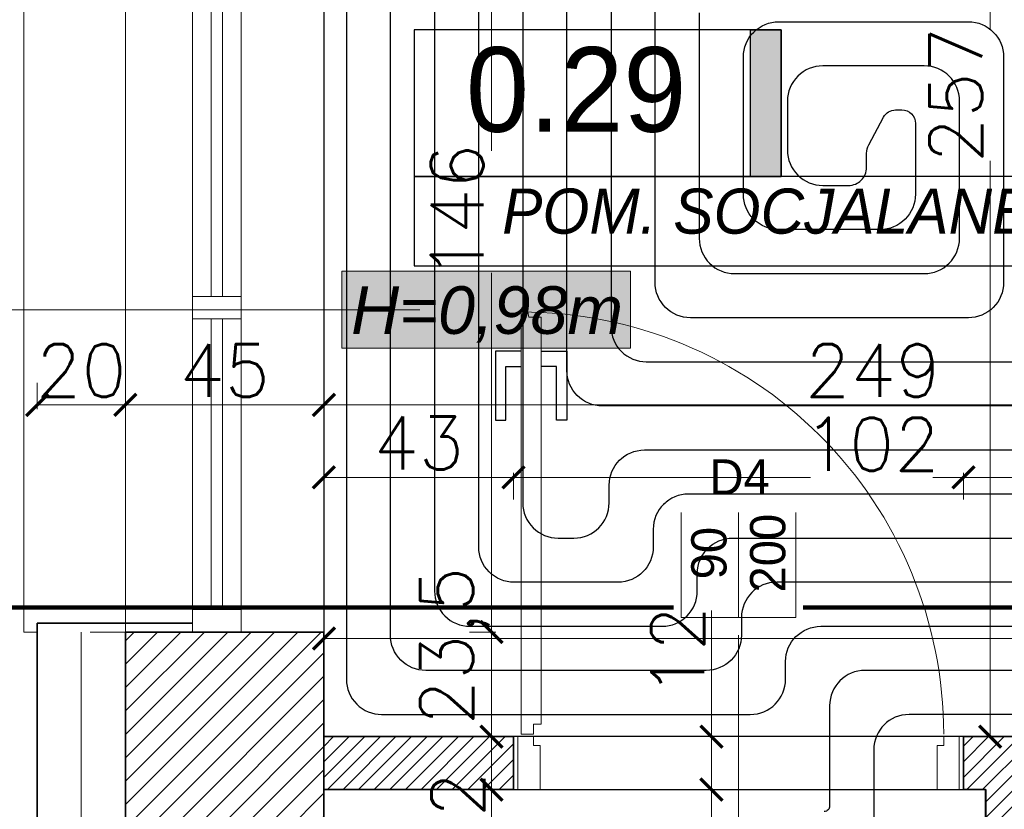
# Model space of a CAD drawing. Header units: millimetres. Extents: x -740 to 33545, y -26688 to 22494.
# Tile 111 of 256: x 8863 to 9086, y 11050 to 11229. Entities that reach past the tile are written whole.
import ezdxf
from ezdxf.lldxf.tags import DXFTag

# ---------------------------------------------------------------- set-up
doc = ezdxf.new("R2010")
doc.units = ezdxf.units.MM
doc.header["$MEASUREMENT"] = 0
doc.layers.get('Defpoints').update_dxf_attribs({"color": 252})
for name, color, linetype, lineweight in [('A_istniejące ściany', 252, 'Continuous', 35), ('A_izolacja', 252, 'Continuous', 9), ('A_l.przerywana', 252, 'ICAD_ISO03W100', 9), ('A_okna wymieniane', 252, 'Continuous', 15), ('A_opisy', 252, 'Continuous', 15), ('A_projektowane sciany', 252, 'Continuous', 35), ('l.przerywana', 252, 'ICAD_ISO03W100', 5), ('l.widokowa', 252, 'Continuous', 15), ('l.wypełnien', 252, 'Continuous', 5), ('Nowe_820-G Rysunki Obrazki_Nr_pióra__1', 252, 'Continuous', 13), ('wymiarowanie', 252, 'Continuous', 9)]:
    doc.layers.add(name, color=color, linetype=linetype, lineweight=lineweight)
for name, color, linetype in [('D-opis', 252, 'Continuous'), ('stolarka', 252, 'Continuous'), ('tabelki opis', 252, 'Continuous'), ('ULTRA-GASTRO TECHNOLOGIA', 252, 'Continuous')]:
    doc.layers.add(name, color=color, linetype=linetype)
for name, color, linetype, lineweight, true_color in [('IS_Przyłącze (powrotne)', 5, 'Continuous', 25, 0x0000ff), ('IS_Przyłącze (zasilające)', 1, 'Continuous', 25, 0xff0000), ('IS_Strefa podłóg', 7, 'Continuous', 25, 0x008000), ('IS_Wężownica OChP', 7, 'Continuous', 25, 0x800080)]:
    doc.layers.add(name, color=color, linetype=linetype, lineweight=lineweight, true_color=true_color)
doc.styles.add('ARIALL', font='GOTHIC.TTF', dxfattribs={"height": 40})
doc.styles.add('styl2', font='simplex.shx')
doc.linetypes.add('BATTING', pattern='A,0.00254,-2.54,[134,ltypeshp.shx,S=2.54,R=0,X=-2.54,Y=0],-5.08,[134,ltypeshp.shx,S=2.54,R=180,X=2.54,Y=0],-2.54', length=10.16254)
tags = doc.linetypes.add('DASH', pattern=[15, 10, -5]).pattern_tags.tags
tags[6:7] = [DXFTag(74, 4), DXFTag(75, 0), DXFTag(340, '0'), DXFTag(46, 0.0), DXFTag(50, 0.0), DXFTag(44, 0.0), DXFTag(45, 0.0)]
tags[4:5] = [DXFTag(74, 4), DXFTag(75, 0), DXFTag(340, '0'), DXFTag(46, 0.0), DXFTag(50, 0.0), DXFTag(44, 0.0), DXFTag(45, 0.0)]
tags = doc.linetypes.add('ICAD_ISO03W100', pattern=[30, 12, -18]).pattern_tags.tags
tags[6:7] = [DXFTag(74, 4), DXFTag(75, 0), DXFTag(340, '0'), DXFTag(46, 1.0), DXFTag(50, 0.0), DXFTag(44, 0.0), DXFTag(45, 0.0)]
tags[4:5] = [DXFTag(74, 4), DXFTag(75, 0), DXFTag(340, '0'), DXFTag(46, 1.0), DXFTag(50, 0.0), DXFTag(44, 0.0), DXFTag(45, 0.0)]
doc.dimstyles.new('Skala 1-50', dxfattribs={"dimtxt": 12, "dimasz": 5, "dimexe": 1, "dimexo": 1, "dimgap": 1.5, "dimtad": 1, "dimdec": 1, "dimrnd": 0.5, "dimtxsty": 'styl2', "dimblk": 'ARCHTICK', "dimcen": 5, "dimadec": 0, "dimazin": 0, "dimtfac": 1, "dimtdec": 1, "dimtmove": 1, "dimatfit": 3, "dimldrblk": 'ARCHTICK', "dimfxl": 0, "dimlwd": -1, "dimlwe": -1, "dimarcsym": 0})

# ---------------------------------------------------------------- blocks, each defined once
blk = doc.blocks.new('_ArchTick')
at = {"color": 0, "linetype": 'ByBlock', "const_width": 0.15}
blk.add_lwpolyline([(-0.5, -0.5), (0.5, 0.5)], dxfattribs=at)
blk = doc.blocks.new('*D1146')
at = {"layer": 'Defpoints', "color": 0}
for p in [(9235.19, 11088.59), (8932.19, 11067.32), (9235.19, 11050.67)]:
    blk.add_point(p, dxfattribs=at)
at = {"layer": 'wymiarowanie', "color": 0}
for p, q in [((8932.19, 11083.59), (8932.19, 11089.59)), ((9235.19, 11083.59), (9235.19, 11089.59)), ((8932.19, 11088.59), (9097.67, 11088.59)), ((9235.19, 11088.59), (9127.19, 11088.59))]:
    blk.add_line(p, q, dxfattribs=at)
at = {"layer": 'wymiarowanie', "color": 0, "xscale": 5, "yscale": 5, "zscale": 5, "rotation": 180}
blk.add_blockref('_ArchTick', (8932.19, 11088.59), dxfattribs=at)
at = {"layer": 'wymiarowanie', "color": 0, "xscale": 5, "yscale": 5, "zscale": 5}
blk.add_blockref('_ArchTick', (9235.19, 11088.59), dxfattribs=at)
at = {"layer": 'wymiarowanie', "color": 0, "insert": (9112.43, 11096.39), "char_height": 12, "attachment_point": 5, "style": 'styl2'}
blk.add_mtext('303', dxfattribs=at)
blk = doc.blocks.new('*D1301')
at = {"layer": 'Defpoints', "color": 0}
for p in [(9112.54, 11323.52), (9083.25, 11066.32), (9111.54, 11066.32)]:
    blk.add_point(p, dxfattribs=at)
at = {"layer": 'wymiarowanie', "color": 0}
for p, q in [((9088.25, 11323.52), (9082.25, 11323.52)), ((9083.25, 11323.52), (9083.25, 11226.77)), ((9083.25, 11066.32), (9083.25, 11196.95)), ((9088.25, 11066.32), (9082.25, 11066.32))]:
    blk.add_line(p, q, dxfattribs=at)
at = {"layer": 'wymiarowanie', "color": 0, "xscale": 5, "yscale": 5, "zscale": 5}
for p, rotation in [((9083.25, 11323.52), 90), ((9083.25, 11066.32), 270)]:
    blk.add_blockref('_ArchTick', p, dxfattribs=dict(at, rotation=rotation))
at = {"layer": 'wymiarowanie', "color": 0, "insert": (9075.45, 11211.86), "char_height": 12, "attachment_point": 5, "rotation": 90, "style": 'styl2'}
blk.add_mtext('257', dxfattribs=at)
blk = doc.blocks.new('*D2067')
at = {"layer": 'Defpoints', "color": 0}
for p in [(8618.8, 11092.05), (8873.23, 11092.05), (8872.54, 10684.04)]:
    blk.add_point(p, dxfattribs=at)
at = {"layer": 'wymiarowanie', "color": 0}
for p, q in [((8623.8, 11092.05), (8617.8, 11092.05)), ((8618.8, 10684.04), (8618.8, 11092.05)), ((8623.8, 10684.04), (8617.8, 10684.04))]:
    blk.add_line(p, q, dxfattribs=at)
at = {"layer": 'wymiarowanie', "color": 0, "xscale": 5, "yscale": 5, "zscale": 5}
for p, rotation in [((8618.8, 11092.05), 90), ((8618.8, 10684.04), 270)]:
    blk.add_blockref('_ArchTick', p, dxfattribs=dict(at, rotation=rotation))
at = {"layer": 'wymiarowanie', "color": 0, "insert": (8611, 10888.05), "char_height": 12, "attachment_point": 5, "rotation": 90, "style": 'styl2'}
blk.add_mtext('408', dxfattribs=at)
blk = doc.blocks.new('*D2068')
at = {"layer": 'Defpoints', "color": 0}
for p in [(8618.8, 11234.3), (8872.63, 11234.3), (8873.23, 11092.05)]:
    blk.add_point(p, dxfattribs=at)
at = {"layer": 'wymiarowanie', "color": 0}
for p, q in [((8623.8, 11234.3), (8617.8, 11234.3)), ((8618.8, 11092.05), (8618.8, 11234.3)), ((8623.8, 11092.05), (8617.8, 11092.05))]:
    blk.add_line(p, q, dxfattribs=at)
at = {"layer": 'wymiarowanie', "color": 0, "xscale": 5, "yscale": 5, "zscale": 5}
for p, rotation in [((8618.8, 11234.3), 90), ((8618.8, 11092.05), 270)]:
    blk.add_blockref('_ArchTick', p, dxfattribs=dict(at, rotation=rotation))
at = {"layer": 'wymiarowanie', "color": 0, "insert": (8611.15, 11163.17), "char_height": 12, "attachment_point": 5, "rotation": 90, "style": 'styl2'}
blk.add_mtext('142', dxfattribs=at)
blk = doc.blocks.new('*D2264')
at = {"layer": 'Defpoints', "color": 0}
for p in [(9026.82, 11066.32), (9020.04, 11054.32), (9026.82, 11054.32)]:
    blk.add_point(p, dxfattribs=at)
at = {"layer": 'wymiarowanie', "color": 0}
for p, q in [((9020.04, 11066.32), (9020.04, 11094.95)), ((9025.04, 11066.32), (9019.04, 11066.32)), ((9020.04, 11066.32), (9020.04, 11054.32)), ((9025.04, 11054.32), (9019.04, 11054.32))]:
    blk.add_line(p, q, dxfattribs=at)
at = {"layer": 'wymiarowanie', "color": 0, "xscale": 5, "yscale": 5, "zscale": 5}
for p, rotation in [((9020.04, 11066.32), 90), ((9020.04, 11054.32), 270)]:
    blk.add_blockref('_ArchTick', p, dxfattribs=dict(at, rotation=rotation))
at = {"layer": 'wymiarowanie', "color": 0, "insert": (9012.39, 11085.69), "char_height": 12, "attachment_point": 5, "rotation": 90, "style": 'styl2'}
blk.add_mtext('12', dxfattribs=at)
blk = doc.blocks.new('*D2265')
at = {"layer": 'Defpoints', "color": 0}
for p in [(9039.21, 11054.32), (9020.04, 10946.52), (9039.21, 10946.52)]:
    blk.add_point(p, dxfattribs=at)
at = {"layer": 'wymiarowanie', "color": 0}
for p, q in [((9025.04, 11054.32), (9019.04, 11054.32)), ((9020.04, 11054.32), (9020.04, 10946.52)), ((9025.04, 10946.52), (9019.04, 10946.52))]:
    blk.add_line(p, q, dxfattribs=at)
at = {"layer": 'wymiarowanie', "color": 0, "xscale": 5, "yscale": 5, "zscale": 5}
for p, rotation in [((9020.04, 11054.32), 90), ((9020.04, 10946.52), 270)]:
    blk.add_blockref('_ArchTick', p, dxfattribs=dict(at, rotation=rotation))
at = {"layer": 'wymiarowanie', "color": 0, "insert": (9012.24, 11000.42), "char_height": 12, "attachment_point": 5, "rotation": 90, "style": 'styl2'}
blk.add_mtext('108', dxfattribs=at)
blk = doc.blocks.new('*D2520')
at = {"layer": 'Defpoints', "color": 0}
for p in [(8887.19, 11204.19), (8867.19, 11202.19), (8887.19, 11141.57)]:
    blk.add_point(p, dxfattribs=at)
at = {"layer": 'wymiarowanie', "color": 0}
for p, q in [((8867.19, 11146.57), (8867.19, 11140.57)), ((8887.19, 11146.57), (8887.19, 11140.57)), ((8867.19, 11141.57), (8887.19, 11141.57))]:
    blk.add_line(p, q, dxfattribs=at)
at = {"layer": 'wymiarowanie', "color": 0, "xscale": 5, "yscale": 5, "zscale": 5, "rotation": 180}
blk.add_blockref('_ArchTick', (8867.19, 11141.57), dxfattribs=at)
at = {"layer": 'wymiarowanie', "color": 0, "xscale": 5, "yscale": 5, "zscale": 5}
blk.add_blockref('_ArchTick', (8887.19, 11141.57), dxfattribs=at)
at = {"layer": 'wymiarowanie', "color": 0, "insert": (8877.19, 11149.37), "char_height": 12, "attachment_point": 5, "style": 'styl2'}
blk.add_mtext('20', dxfattribs=at)
blk = doc.blocks.new('*D2521')
at = {"layer": 'Defpoints', "color": 0}
for p in [(8887.19, 11204.19), (8932.19, 11204.19), (8932.19, 11141.57)]:
    blk.add_point(p, dxfattribs=at)
at = {"layer": 'wymiarowanie', "color": 0}
for p, q in [((8887.19, 11146.57), (8887.19, 11140.57)), ((8932.19, 11146.57), (8932.19, 11140.57)), ((8887.19, 11141.57), (8932.19, 11141.57))]:
    blk.add_line(p, q, dxfattribs=at)
at = {"layer": 'wymiarowanie', "color": 0, "xscale": 5, "yscale": 5, "zscale": 5, "rotation": 180}
blk.add_blockref('_ArchTick', (8887.19, 11141.57), dxfattribs=at)
at = {"layer": 'wymiarowanie', "color": 0, "xscale": 5, "yscale": 5, "zscale": 5}
blk.add_blockref('_ArchTick', (8932.19, 11141.57), dxfattribs=at)
at = {"layer": 'wymiarowanie', "color": 0, "insert": (8909.69, 11149.37), "char_height": 12, "attachment_point": 5, "style": 'styl2'}
blk.add_mtext('45', dxfattribs=at)
blk = doc.blocks.new('*D2522')
at = {"layer": 'Defpoints', "color": 0}
for p in [(8932.19, 11204.19), (9181.19, 11159.42), (9181.19, 11141.57)]:
    blk.add_point(p, dxfattribs=at)
at = {"layer": 'wymiarowanie', "color": 0}
for p, q in [((8932.19, 11146.57), (8932.19, 11140.57)), ((9181.19, 11146.57), (9181.19, 11140.57)), ((8932.19, 11141.57), (9181.19, 11141.57))]:
    blk.add_line(p, q, dxfattribs=at)
at = {"layer": 'wymiarowanie', "color": 0, "xscale": 5, "yscale": 5, "zscale": 5, "rotation": 180}
blk.add_blockref('_ArchTick', (8932.19, 11141.57), dxfattribs=at)
at = {"layer": 'wymiarowanie', "color": 0, "xscale": 5, "yscale": 5, "zscale": 5}
blk.add_blockref('_ArchTick', (9181.19, 11141.57), dxfattribs=at)
at = {"layer": 'wymiarowanie', "color": 0, "insert": (9056.69, 11149.37), "char_height": 12, "attachment_point": 5, "style": 'styl2'}
blk.add_mtext('249', dxfattribs=at)
blk = doc.blocks.new('*D2532')
at = {"layer": 'Defpoints', "color": 0}
for p in [(8975.19, 11125.14), (8932.19, 11066.32), (8975.19, 11066.32)]:
    blk.add_point(p, dxfattribs=at)
at = {"layer": 'wymiarowanie', "color": 0}
for p, q in [((8932.19, 11120.14), (8932.19, 11126.14)), ((8975.19, 11120.14), (8975.19, 11126.14)), ((8932.19, 11125.14), (8975.19, 11125.14))]:
    blk.add_line(p, q, dxfattribs=at)
at = {"layer": 'wymiarowanie', "color": 0, "xscale": 5, "yscale": 5, "zscale": 5, "rotation": 180}
blk.add_blockref('_ArchTick', (8932.19, 11125.14), dxfattribs=at)
at = {"layer": 'wymiarowanie', "color": 0, "xscale": 5, "yscale": 5, "zscale": 5}
blk.add_blockref('_ArchTick', (8975.19, 11125.14), dxfattribs=at)
at = {"layer": 'wymiarowanie', "color": 0, "insert": (8953.69, 11132.94), "char_height": 12, "attachment_point": 5, "style": 'styl2'}
blk.add_mtext('43', dxfattribs=at)
blk = doc.blocks.new('*D2533')
at = {"layer": 'Defpoints', "color": 0}
for p in [(9077.19, 11125.14), (8975.19, 11066.32), (9077.19, 11066.32)]:
    blk.add_point(p, dxfattribs=at)
at = {"layer": 'wymiarowanie', "color": 0}
for p, q in [((8975.19, 11120.14), (8975.19, 11126.14)), ((9077.19, 11120.14), (9077.19, 11126.14)), ((8975.19, 11125.14), (9042.47, 11125.14)), ((9077.19, 11125.14), (9070.24, 11125.14))]:
    blk.add_line(p, q, dxfattribs=at)
at = {"layer": 'wymiarowanie', "color": 0, "xscale": 5, "yscale": 5, "zscale": 5, "rotation": 180}
blk.add_blockref('_ArchTick', (8975.19, 11125.14), dxfattribs=at)
at = {"layer": 'wymiarowanie', "color": 0, "xscale": 5, "yscale": 5, "zscale": 5}
blk.add_blockref('_ArchTick', (9077.19, 11125.14), dxfattribs=at)
at = {"layer": 'wymiarowanie', "color": 0, "insert": (9056.36, 11132.65), "char_height": 12, "attachment_point": 5, "style": 'styl2'}
blk.add_mtext('102', dxfattribs=at)
blk = doc.blocks.new('*D2534')
at = {"layer": 'Defpoints', "color": 0}
for p in [(9235.19, 11125.14), (9077.19, 11066.32), (9235.19, 11066.32)]:
    blk.add_point(p, dxfattribs=at)
at = {"layer": 'wymiarowanie', "color": 0}
for p, q in [((9077.19, 11120.14), (9077.19, 11126.14)), ((9235.19, 11120.14), (9235.19, 11126.14)), ((9077.19, 11125.14), (9235.19, 11125.14))]:
    blk.add_line(p, q, dxfattribs=at)
at = {"layer": 'wymiarowanie', "color": 0, "xscale": 5, "yscale": 5, "zscale": 5, "rotation": 180}
blk.add_blockref('_ArchTick', (9077.19, 11125.14), dxfattribs=at)
at = {"layer": 'wymiarowanie', "color": 0, "xscale": 5, "yscale": 5, "zscale": 5}
blk.add_blockref('_ArchTick', (9235.19, 11125.14), dxfattribs=at)
at = {"layer": 'wymiarowanie', "color": 0, "insert": (9156.19, 11132.94), "char_height": 12, "attachment_point": 5, "style": 'styl2'}
blk.add_mtext('158', dxfattribs=at)
blk = doc.blocks.new('*D2697')
at = {"layer": 'Defpoints', "color": 0}
for p in [(8932.19, 11236.3), (8932.19, 11090.05), (8970.2, 11090.05)]:
    blk.add_point(p, dxfattribs=at)
at = {"layer": 'wymiarowanie', "color": 0}
for p, q in [((8965.2, 11236.3), (8971.2, 11236.3)), ((8970.2, 11236.3), (8970.2, 11199.21)), ((8970.2, 11090.05), (8970.2, 11171.56)), ((8965.2, 11090.05), (8971.2, 11090.05))]:
    blk.add_line(p, q, dxfattribs=at)
at = {"layer": 'wymiarowanie', "color": 0, "xscale": 5, "yscale": 5, "zscale": 5}
for p, rotation in [((8970.2, 11236.3), 90), ((8970.2, 11090.05), 270)]:
    blk.add_blockref('_ArchTick', p, dxfattribs=dict(at, rotation=rotation))
at = {"layer": 'wymiarowanie', "color": 0, "insert": (8962.4, 11185.38), "char_height": 12, "attachment_point": 5, "rotation": 90, "style": 'styl2'}
blk.add_mtext('146', dxfattribs=at)
blk = doc.blocks.new('*D2698')
at = {"layer": 'Defpoints', "color": 0}
for p in [(8932.19, 11090.05), (8953.69, 11066.31), (8970.2, 11066.31)]:
    blk.add_point(p, dxfattribs=at)
at = {"layer": 'wymiarowanie', "color": 0}
for p, q in [((8965.2, 11090.05), (8971.2, 11090.05)), ((8970.2, 11090.05), (8970.2, 11066.31)), ((8965.2, 11066.31), (8971.2, 11066.31))]:
    blk.add_line(p, q, dxfattribs=at)
at = {"layer": 'wymiarowanie', "color": 0, "xscale": 5, "yscale": 5, "zscale": 5}
for p, rotation in [((8970.2, 11090.05), 90), ((8970.2, 11066.31), 270)]:
    blk.add_blockref('_ArchTick', p, dxfattribs=dict(at, rotation=rotation))
at = {"layer": 'wymiarowanie', "color": 0, "insert": (8961.85, 11086.88), "char_height": 12, "attachment_point": 5, "rotation": 90, "style": 'styl2'}
blk.add_mtext('23,5', dxfattribs=at)
blk = doc.blocks.new('*D2699')
at = {"layer": 'Defpoints', "color": 0}
for p in [(8953.69, 11066.31), (8948.63, 11054.32), (8970.2, 11054.32)]:
    blk.add_point(p, dxfattribs=at)
at = {"layer": 'wymiarowanie', "color": 0}
for p, q in [((8965.2, 11066.31), (8971.2, 11066.31)), ((8970.2, 11066.31), (8970.2, 11054.32)), ((8965.2, 11054.32), (8971.2, 11054.32))]:
    blk.add_line(p, q, dxfattribs=at)
at = {"layer": 'wymiarowanie', "color": 0, "xscale": 5, "yscale": 5, "zscale": 5}
for p, rotation in [((8970.2, 11066.31), 90), ((8970.2, 11054.32), 270)]:
    blk.add_blockref('_ArchTick', p, dxfattribs=dict(at, rotation=rotation))
at = {"layer": 'wymiarowanie', "color": 0, "insert": (8962.55, 11048.04), "char_height": 12, "attachment_point": 5, "rotation": 90, "style": 'styl2'}
blk.add_mtext('12', dxfattribs=at)
blk = doc.blocks.new('*D2700')
at = {"layer": 'Defpoints', "color": 0}
for p in [(8948.63, 11054.32), (8949.01, 10946.52), (8970.2, 10946.52)]:
    blk.add_point(p, dxfattribs=at)
at = {"layer": 'wymiarowanie', "color": 0}
for p, q in [((8965.2, 11054.32), (8971.2, 11054.32)), ((8970.2, 11054.32), (8970.2, 10946.52)), ((8965.2, 10946.52), (8971.2, 10946.52))]:
    blk.add_line(p, q, dxfattribs=at)
at = {"layer": 'wymiarowanie', "color": 0, "xscale": 5, "yscale": 5, "zscale": 5}
for p, rotation in [((8970.2, 11054.32), 90), ((8970.2, 10946.52), 270)]:
    blk.add_blockref('_ArchTick', p, dxfattribs=dict(at, rotation=rotation))
at = {"layer": 'wymiarowanie', "color": 0, "insert": (8962.4, 11000.42), "char_height": 12, "attachment_point": 5, "rotation": 90, "style": 'styl2'}
blk.add_mtext('108', dxfattribs=at)

msp = doc.modelspace()

# ---------------------------------------------------------------- hatches: boundary and pattern name
at = {"layer": 'A_opisy', "ltscale": 0.3}
msp.add_hatch(color=256, dxfattribs=at).paths.add_polyline_path([(8936.24, 11171.94), (9001.7, 11171.94), (9001.7, 11154.41), (8936.24, 11154.41)])
msp.add_hatch(color=256, dxfattribs=at).paths.add_polyline_path([(8936.24, 11171.94), (9001.7, 11171.94), (9001.7, 11154.41), (8936.24, 11154.41)])
msp.add_hatch(color=256, dxfattribs=at).paths.add_polyline_path([(8936.24, 11171.94), (9001.7, 11171.94), (9001.7, 11154.41), (8936.24, 11154.41)])
msp.add_hatch(color=256, dxfattribs=at).paths.add_polyline_path([(8936.24, 11171.94), (9001.7, 11171.94), (9001.7, 11154.41), (8936.24, 11154.41)])
at = {"layer": 'l.wypełnien'}
h = msp.add_hatch(dxfattribs=at)
h.set_pattern_fill('ANSI31', color=256, scale=30, style=0)
edge = h.paths.add_edge_path()
edge.add_line((8932.19, 10920.7), (8932.19, 10978.67))
edge.add_line((8932.19, 10978.67), (8932.19, 11023.17))
edge.add_line((8932.19, 11023.17), (8932.19, 11086.55))
edge.add_line((8932.19, 11086.55), (8932.19, 11090.05))
edge.add_line((8932.19, 11090.05), (8887.19, 11090.05))
edge.add_line((8887.19, 11090.05), (8887.19, 10920.7))
edge.add_line((8887.19, 10920.7), (8932.19, 10920.7))
h.paths.add_polyline_path([(9644.52, 11095.63), (9645.19, 11095.63), (9645.19, 11322.32), (9879.19, 11322.32), (9879.19, 11234.32), (9924.19, 11234.32), (9924.19, 11368.7), (9592.09, 11368.7), (9506.19, 11368.7), (9506.19, 11323.52), (9604.19, 11323.52), (9604.19, 11095.63)])
h.paths.add_polyline_path([(8887.19, 10686.04), (8932.19, 10686.04), (8932.19, 10794.52), (9246.19, 10794.52), (9246.19, 10833.52), (9259.19, 10833.52), (9259.19, 10907.02), (9235.19, 10907.02), (9235.19, 10833.52), (8932.19, 10833.52), (8932.19, 10920.7), (8887.19, 10920.7)])
h.paths.add_polyline_path([(8975.77, 11323.52), (9235.19, 11323.52), (9259.19, 11323.52), (9360.94, 11323.52), (9360.94, 11368.7), (8975.77, 11368.7)])
h.paths.add_polyline_path([(8887.19, 11368.7), (8887.19, 11236.3), (8907.93, 11236.3), (8932.19, 11236.3), (8932.19, 11323.52), (8975.77, 11323.52), (8975.77, 11368.7)])
h.paths.add_polyline_path([(9604.19, 11095.63), (9644.52, 11095.63), (9644.52, 11090.06), (9645.19, 11090.06), (9645.19, 11005.43), (9612.19, 11005.43), (9612.19, 11018.43), (9604.19, 11018.43)])
h.paths.add_polyline_path([(9924.19, 11095.63), (9924.19, 11158.89), (9879.19, 11158.89), (9879.19, 11095.63)])
h.paths.add_polyline_path([(9246.19, 10833.52), (9246.19, 10794.52), (9266.19, 10794.52), (9266.19, 10833.52)])
h.paths.add_polyline_path([(9879.19, 11078.49), (9924.19, 11078.59), (9924.19, 11095.63), (9879.19, 11095.63)])
h.paths.add_polyline_path([(9259.19, 10907.02), (9259.19, 10927.02), (9250.18, 10927.02), (9235.19, 10927.02), (9235.19, 10907.02)])
h.paths.add_polyline_path([(9235.19, 11072.32), (9235.19, 11052.32), (9259.19, 11052.32), (9259.19, 11072.32)])
h.paths.add_polyline_path([(9235.19, 11029.02), (9250.18, 11029.02), (9259.19, 11029.02), (9259.19, 11035.15), (9259.19, 11049.02), (9235.19, 11049.02)])
h.paths.add_polyline_path([(9235.19, 11323.52), (9235.19, 11303.52), (9259.19, 11303.52), (9259.19, 11323.52)])
h.paths.add_polyline_path([(9235.19, 11186.92), (9259.19, 11186.92), (9259.19, 11186.92), (9259.19, 11191.52), (9259.19, 11199.52), (9259.19, 11199.52), (9235.19, 11199.52), (9235.19, 11191.52)])
h.paths.add_polyline_path([(9235.19, 11174.32), (9247.19, 11174.32), (9259.19, 11174.32), (9259.19, 11174.32), (9259.19, 11186.92), (9259.19, 11186.92), (9235.19, 11186.92), (9235.19, 11174.32)])
h.paths.add_polyline_path([(9259.19, 11049.02), (9259.19, 11051.92), (9259.19, 11052.32), (9235.19, 11052.32), (9235.19, 11049.02), (9259.19, 11049.02)])
h = msp.add_hatch(dxfattribs=at)
h.set_pattern_fill('ANSI31', color=256, scale=20, style=0)
h.paths.add_polyline_path([(9094.19, 10833.52), (9094.19, 11054.32), (9235.19, 11054.32), (9235.19, 11066.32), (9077.19, 11066.32), (9077.19, 11054.32), (9082.19, 11054.32), (9082.19, 10946.52), (9077.19, 10946.52), (9077.19, 10938.52), (9082.19, 10938.52), (9082.19, 10833.52), (9094.19, 10833.52)])
h.paths.add_polyline_path([(9384.19, 10958.52), (9451.64, 10958.52), (9451.64, 10966.52), (9392.19, 10966.52), (9392.19, 11081.52), (9604.19, 11081.52), (9604.19, 11089.52), (9392.19, 11089.52), (9392.19, 11094.52), (9384.19, 11094.52)])
h.paths.add_polyline_path([(9612.19, 11005.43), (9645.19, 11005.43), (9645.19, 10990.32), (9645.19, 10978.32), (9645.19, 10951.32), (9604.19, 10951.32), (9604.19, 10958.52), (9543.64, 10958.52), (9543.64, 10966.52), (9604.19, 10966.52), (9604.19, 11018.43), (9612.19, 11018.43)])
h.paths.add_polyline_path([(8932.19, 11054.32), (8975.19, 11054.32), (8975.19, 11066.32), (8932.19, 11066.32)])
h.paths.add_polyline_path([(8932.19, 10938.52), (8985.19, 10938.52), (8985.19, 10946.52), (8932.19, 10946.52)])
at = {"layer": 'tabelki opis'}
msp.add_hatch(color=256, dxfattribs=at).paths.add_polyline_path([(9035.83, 11193.41), (9035.83, 11226.68), (9028.87, 11226.68), (9028.87, 11193.41)])

# ---------------------------------------------------------------- linework, layer by layer
at = {"layer": 'A_istniejące ściany'}
for points in [[(8932.19, 11090.05), (8887.19, 11090.05)], [(8887.19, 11090.05), (8887.19, 10686.04)], [(8913.43, 11090.05), (8932.19, 11090.05)], [(8932.19, 10833.52), (8932.19, 11090.05)], [(9082.19, 10946.52), (9082.19, 11054.32)]]:
    msp.add_lwpolyline(points, dxfattribs=at)
at = {"layer": 'A_izolacja', "lineweight": 35}
msp.add_line((8902.43, 11092.05), (8867.19, 11092.05), dxfattribs=at)
msp.add_lwpolyline([(8867.19, 11092.05), (8867.19, 10684.04)], dxfattribs=at)
at = {"layer": 'A_izolacja', "linetype": 'BATTING', "ltscale": 0.1}
msp.add_lwpolyline([(8877.19, 11090.05), (8877.19, 10684.04)], dxfattribs=at)
at = {"layer": 'A_l.przerywana', "lineweight": 13, "ltscale": 0.3}
for points in [[(8887.19, 11086.55), (8887.19, 11239.8)], [(8932.19, 11239.8), (8932.19, 11086.55)]]:
    msp.add_lwpolyline(points, dxfattribs=at)
at = {"layer": 'A_l.przerywana', "ltscale": 0.3}
for points in [[(8975.19, 11066.32), (8975.19, 11054.32)], [(9077.19, 11054.32), (9077.19, 11066.32)]]:
    msp.add_lwpolyline(points, dxfattribs=at)
at = {"layer": 'A_okna wymieniane', "linetype": 'Continuous', "lineweight": 13}
for points in [[(8902.43, 11166.14), (8902.43, 11234.72)], [(8913.43, 11234.72), (8913.43, 11166.14)], [(8902.43, 11091.63), (8902.43, 11161.06)], [(8913.43, 11161.06), (8913.43, 11091.63)]]:
    msp.add_lwpolyline(points, dxfattribs=at)
at = {"layer": 'A_okna wymieniane', "linetype": 'Continuous', "lineweight": 15}
for points in [[(8906.66, 11231.22), (8906.66, 11166.14)], [(8909.2, 11166.14), (8909.2, 11231.22)], [(8902.43, 11166.14), (8902.43, 11161.06)], [(8913.43, 11166.14), (8902.43, 11166.14)], [(8906.66, 11166.14), (8909.2, 11166.14)], [(8913.43, 11161.06), (8913.43, 11166.14)], [(8902.43, 11161.06), (8913.43, 11161.06)], [(8906.66, 11161.06), (8906.66, 11095.13)], [(8909.2, 11161.06), (8906.66, 11161.06)], [(8909.2, 11095.13), (8909.2, 11161.06)], [(8902.43, 11095.13), (8902.43, 11090.05)], [(8913.43, 11095.13), (8902.43, 11095.13)], [(8906.66, 11095.13), (8909.2, 11095.13)], [(8913.43, 11090.05), (8913.43, 11095.13)], [(8902.43, 11090.05), (8913.43, 11090.05)]]:
    msp.add_lwpolyline(points, dxfattribs=at)
at = {"layer": 'A_opisy'}
for p, q in [((8820.45, 11163.17), (8953.92, 11163.17)), ((9026.19, 11038.35), (9026.19, 11093.35))]:
    msp.add_line(p, q, dxfattribs=at)
at = {"layer": 'A_opisy', "ltscale": 0.3}
msp.add_lwpolyline([(8936.24, 11171.94), (9001.7, 11171.94), (9001.7, 11154.41), (8936.24, 11154.41)], close=True, dxfattribs=at)
msp.add_lwpolyline([(8936.24, 11171.94), (9001.7, 11171.94), (9001.7, 11154.41), (8936.24, 11154.41)], close=True, dxfattribs=at)
msp.add_lwpolyline([(8936.24, 11171.94), (9001.7, 11171.94), (9001.7, 11154.41), (8936.24, 11154.41)], close=True, dxfattribs=at)
msp.add_lwpolyline([(8936.24, 11171.94), (9001.7, 11171.94), (9001.7, 11154.41), (8936.24, 11154.41)], close=True, dxfattribs=at)
at = {"layer": 'A_projektowane sciany'}
for p, q in [((8932.19, 11066.32), (8975.19, 11066.32)), ((8975.19, 11066.32), (8975.19, 11054.32)), ((9235.19, 11066.32), (9077.19, 11066.32)), ((9077.19, 11066.32), (9077.19, 11054.32)), ((8932.19, 11054.32), (8975.19, 11054.32)), ((9077.19, 11054.32), (9082.19, 11054.32))]:
    msp.add_line(p, q, dxfattribs=at)
at = {"layer": 'D-opis', "linetype": 'DASH', "lineweight": 0, "ltscale": 2.5, "const_width": 1}
msp.add_lwpolyline([(10251.78, 11095.63), (8796.61, 11095.63)], dxfattribs=at)
at = {"layer": 'IS_Przyłącze (powrotne)', "color": 172, "true_color": 0x0000c8, "transparency": 33554687, "extrusion": (0, 0, -1)}
msp.add_lwpolyline([(-9579.28, 11133.81), (-9579.28, 11121.12, 0.416512), (-9571.22, 11113.12), (-9417.2, 11114.33, 0.411925), (-9409.27, 11122.32), (-9409.27, 11128.52, -0.414223), (-9401.26, 11136.52), (-9300.72, 11136.52, -0.414228), (-9294.27, 11130.07), (-9294.27, 11123.36), (-9294.27, 11090.99, 0.414237), (-9286.27, 11082.99), (-9235.98, 11082.99, -0.414152), (-9230.28, 11077.29), (-9230.28, 11077.05, 0.41415), (-9224.57, 11071.35), (-9064.85, 11071.35, -0.414211), (-9056.85, 11063.35), (-9056.85, 11054.35), (-9056.86, 11046.85)], format="xyb", dxfattribs=at)
at = {"layer": 'IS_Przyłącze (zasilające)', "color": 172, "true_color": 0x0000c8, "transparency": 33554687}
msp.add_lwpolyline([(9603.39, 11157.07), (9577.28, 11157.07, 0.414219), (9569.28, 11149.07), (9569.28, 11131.2, -0.416512), (9561.22, 11123.2), (9427.2, 11124.25, -0.411925), (9419.27, 11132.25), (9419.27, 11138.52, 0.414223), (9411.26, 11146.52), (9292.27, 11146.52, 0.414228), (9284.27, 11138.52), (9284.27, 11123.36), (9284.27, 11100.99, -0.414237), (9276.27, 11092.99), (9225.99, 11092.99, 0.414152), (9220.28, 11087.29), (9220.28, 11087.05, -0.41415), (9214.57, 11081.35), (9054.85, 11081.35, 0.414211), (9046.85, 11073.35), (9046.85, 11054.35), (9046.85, 11051.85)], format="xyb", dxfattribs=at)
at = {"layer": 'IS_Strefa podłóg', "extrusion": (0, 1.29817e-59, -1)}
msp.add_lwpolyline([(-8932.28, 10833.51), (-8932.28, 11054.34), (-9082.28, 11054.35), (-9082.28, 10833.52)], close=True, dxfattribs=at)
at = {"layer": 'IS_Wężownica OChP', "color": 52, "true_color": 0xc8c800, "transparency": 33554687, "extrusion": (0, 0, -1)}
for points in [[(-9098.3, 11141.35), (-8995.28, 11141.35, 0.414218), (-8987.28, 11149.35), (-8987.28, 11260.48, 0.414216), (-8995.28, 11268.48), (-9118.28, 11268.48, 0.414172)], [(-9108.28, 11258.48), (-9005.28, 11258.48, -0.414216), (-8997.28, 11250.48), (-8997.28, 11159.35, -0.414218), (-9005.28, 11151.35), (-9088.29, 11151.35, -0.414248)], [(-9017.28, 11230.48), (-9017.28, 11179.35, -0.414218), (-9025.28, 11171.35), (-9068.29, 11171.35, -0.414248), (-9076.29, 11179.35), (-9076.29, 11210.48, -0.414172), (-9068.29, 11218.48), (-9045.28, 11218.48, -0.414217), (-9037.28, 11210.48), (-9037.28, 11199.35, -0.414217), (-9045.28, 11191.35), (-9051.13, 11191.35, -0.414214), (-9055.21, 11195.43), (-9055.21, 11198.65, 0.124298), (-9055.7, 11200.59), (-9059.08, 11206.85, 0.275726), (-9061.81, 11208.48), (-9063.19, 11208.48, 0.414172), (-9066.29, 11205.38), (-9066.29, 11189.35, 0.414248), (-9058.29, 11181.35), (-9035.28, 11181.35, 0.414217), (-9027.28, 11189.35), (-9027.28, 11220.48, 0.414216), (-9035.28, 11228.48), (-9078.29, 11228.48, 0.414172), (-9086.29, 11220.48), (-9086.29, 11169.35, 0.414248), (-9078.29, 11161.35), (-9015.28, 11161.35, 0.414218), (-9007.28, 11169.35), (-9007.28, 11240.48, 0.414216)]]:
    msp.add_lwpolyline(points, format="xyb", dxfattribs=at)
at = {"layer": 'IS_Wężownica OChP', "color": 172, "true_color": 0x0000c8, "transparency": 33554687, "extrusion": (0, 0, -1)}
msp.add_lwpolyline([(-9046.85, 11051.85), (-9046.85, 11050.57, 0.414214), (-9045.63, 11049.35)], format="xyb", dxfattribs=at)
at = {"layer": 'l.przerywana', "ltscale": 0.3}
for points in [[(9077.19, 11066.32), (8975.19, 11066.32)], [(9077.19, 11054.32), (8975.19, 11054.32)]]:
    msp.add_lwpolyline(points, dxfattribs=at)
at = {"layer": 'l.widokowa'}
msp.add_lwpolyline([(8867.19, 11236.3), (8864.19, 11236.3), (8864.19, 11090.05), (8867.19, 11090.05)], dxfattribs=at)
at = {"layer": 'Nowe_820-G Rysunki Obrazki_Nr_pióra__1', "linetype": 'Continuous', "lineweight": 13}
msp.add_lwpolyline([(8879.2, 11090.05), (8894.44, 11090.05)], dxfattribs=at)
at = {"layer": 'stolarka', "lineweight": 9}
for points in [[(8979.72, 11066.89), (8976.94, 11066.89), (8976.94, 11162.66), (8978.44, 11162.65), (8978.62, 11161.5), (8981.46, 11161.5), (8981.46, 11069.19), (8979.72, 11069.19), (8979.72, 11066.89)], [(8896.61, 11095.63), (8796.61, 11095.63)]]:
    msp.add_lwpolyline(points, dxfattribs=at)
at = {"layer": 'stolarka'}
for points in [[(8976.94, 11153.74), (8971.13, 11153.74), (8971.13, 11138.08), (8973.45, 11138.08), (8973.45, 11150.26), (8976.94, 11150.26)], [(8981.46, 11153.74), (8987.26, 11153.74), (8987.26, 11138.08), (8984.94, 11138.08), (8984.94, 11150.26), (8981.46, 11150.26)]]:
    msp.add_lwpolyline(points, dxfattribs=at)
at = {"layer": 'stolarka', "linetype": 'ICAD_ISO03W100', "lineweight": 13, "ltscale": 0.3}
msp.add_arc((8976.93, 11066.89), 95.77, 0.0003, 90.0531, dxfattribs=at)
at = {"layer": 'tabelki opis'}
for points in [[(9035.83, 11226.68), (8952.67, 11226.68), (8952.67, 11193.41), (9035.83, 11193.41), (9035.83, 11226.68)], [(8952.67, 11173.14), (9117.4, 11173.14), (9117.4, 11193.41), (8952.67, 11193.41), (8952.67, 11173.14)]]:
    msp.add_lwpolyline(points, dxfattribs=at)
msp.add_lwpolyline([(9035.83, 11193.41), (9028.87, 11193.41), (9028.87, 11226.68), (9035.83, 11226.68)], close=True, dxfattribs=at)
at = {"layer": 'ULTRA-GASTRO TECHNOLOGIA', "linetype": 'Continuous', "lineweight": 13}
for points in [[(8981.24, 11064.34), (8979.72, 11064.34), (8979.72, 11066.32), (8976.19, 11066.32), (8976.19, 11054.32), (8981.24, 11054.32), (8981.24, 11064.34)], [(9071.19, 11064.34), (9072.7, 11064.34), (9072.7, 11066.32), (9076.24, 11066.32), (9076.24, 11054.32), (9071.19, 11054.32), (9071.19, 11064.34)]]:
    msp.add_lwpolyline(points, dxfattribs=at)

# ---------------------------------------------------------------- texts
at = {"layer": 'A_opisy', "ltscale": 0.3, "insert": (8938.36, 11168.48), "char_height": 10.8, "width": 109.7533, "attachment_point": 1, "style": 'ARIALL'}
msp.add_mtext('{\\fArial|b0|i1|c238|p34;H=0,98m}', dxfattribs=at)
at = {"layer": 'tabelki opis', "attachment_point": 1}
for s, insert, char_height, width in [('{\\fCentury Gothic|b0|i0|c238|p34;0.29}', (8964.4, 11222.72), 19.2, 56.7), ('\\pi19.92960;{\\fCentury Gothic|b0|i1|c238|p34;POM. SOCJALANE}', (8952.67, 11190.65), 10.24, 164.736)]:
    msp.add_mtext(s, dxfattribs=dict(at, insert=insert, char_height=char_height, width=width))

# ---------------------------------------------------------------- dimensions: what is measured, and where the dimension line sits
at = {"layer": 'wymiarowanie'}
for base, p1, p2, picture, middle in [((9083.25, 11066.32), (9112.54, 11323.52), (9111.54, 11066.32), '*D1301', (9083.25, 11211.86)), ((8970.199, 11090.0496), (8932.1855, 11236.2962), (8932.1855, 11090.0496), '*D2697', (8970.199, 11185.3812)), ((8970.2, 11066.31), (8932.19, 11090.05), (8953.69, 11066.31), '*D2698', (8970.2, 11086.88)), ((8970.2, 11054.32), (8953.69, 11066.31), (8948.63, 11054.32), '*D2699', (8970.2, 11048.04))]:
    dim = msp.add_linear_dim(base=base, p1=p1, p2=p2, angle=90, dimstyle='Skala 1-50', dxfattribs=at)
    dim.commit()
    dim.dimension.update_dxf_attribs({"geometry": picture, "text_midpoint": middle, "dimtype": 160})
for base, p1, p2, picture, middle in [((8618.8028, 11234.2962), (8873.2284, 11092.0496), (8872.6313, 11234.2962), '*D2068', (8611.1528, 11163.1729)), ((8618.8, 11092.05), (8872.54, 10684.04), (8873.23, 11092.05), '*D2067', (8611, 10888.05)), ((8970.2, 10946.52), (8948.63, 11054.32), (8949.01, 10946.52), '*D2700', (8962.4, 11000.42)), ((9020.04, 10946.52), (9039.21, 11054.32), (9039.21, 10946.52), '*D2265', (9012.24, 11000.42))]:
    dim = msp.add_linear_dim(base=base, p1=p1, p2=p2, angle=90, dimstyle='Skala 1-50', dxfattribs=at)
    dim.commit()
    dim.dimension.update_dxf_attribs({"geometry": picture, "text_midpoint": middle})
for base, p1, p2, picture, middle in [((8887.19, 11141.57), (8867.19, 11202.19), (8887.19, 11204.19), '*D2520', (8877.19, 11141.57)), ((9235.19, 11088.59), (8932.19, 11067.32), (9235.19, 11050.67), '*D1146', (9112.43, 11088.59))]:
    dim = msp.add_linear_dim(base=base, p1=p1, p2=p2, dimstyle='Skala 1-50', dxfattribs=at)
    dim.commit()
    dim.dimension.update_dxf_attribs({"geometry": picture, "text_midpoint": middle, "dimtype": 160})
for base, p1, p2, picture, middle in [((8932.19, 11141.57), (8887.19, 11204.19), (8932.19, 11204.19), '*D2521', (8909.69, 11149.37)), ((9181.19, 11141.57), (8932.19, 11204.19), (9181.19, 11159.42), '*D2522', (9056.69, 11149.37)), ((8975.19, 11125.14), (8932.19, 11066.32), (8975.19, 11066.32), '*D2532', (8953.69, 11132.94)), ((9235.19, 11125.14), (9077.19, 11066.32), (9235.19, 11066.32), '*D2534', (9156.19, 11132.94))]:
    dim = msp.add_linear_dim(base=base, p1=p1, p2=p2, dimstyle='Skala 1-50', dxfattribs=at)
    dim.commit()
    dim.dimension.update_dxf_attribs({"geometry": picture, "text_midpoint": middle})

# ---------------------------------------------------------------- next in the draw order: texts
at = {"layer": 'A_opisy', "ltscale": 0.3, "insert": (9026.19, 11106.35), "char_height": 8, "width": 26, "attachment_point": 5, "rotation": 90, "bg_fill": 2}
msp.add_mtext('\\pi3.19200;{\\fCentury Gothic|b0|i0|c238|p0;90}\\P{\\fCentury Gothic|b0|i0|c238|p0;200}', dxfattribs=at)

# ---------------------------------------------------------------- next in the draw order: linework, layer by layer
at = {"layer": 'A_opisy', "lineweight": 30, "ltscale": 0.3}
msp.add_lwpolyline([(9013.19, 11132.35), (9039.19, 11132.35), (9039.19, 11119.35), (9013.19, 11119.35)], close=True, dxfattribs=at)
at = {"layer": 'A_opisy', "ltscale": 0.3}
for points in [[(9026.19, 11119.35), (9026.19, 11093.35), (9013.19, 11093.35), (9013.19, 11119.35)], [(9039.19, 11119.35), (9039.19, 11093.35), (9026.19, 11093.35), (9026.19, 11119.35)]]:
    msp.add_lwpolyline(points, close=True, dxfattribs=at)

# ---------------------------------------------------------------- next in the draw order: dimensions: what is measured, and where the dimension line sits
at = {"layer": 'wymiarowanie'}
dim = msp.add_linear_dim(base=(9020.04, 11054.32), p1=(9026.82, 11066.32), p2=(9026.82, 11054.32), angle=90, dimstyle='Skala 1-50', dxfattribs=at)
dim.commit()
dim.dimension.update_dxf_attribs({"geometry": '*D2264', "text_midpoint": (9015.3, 11085.69), "dimtype": 160})

# ---------------------------------------------------------------- next in the draw order: texts
at = {"layer": 'A_opisy', "ltscale": 0.3, "insert": (9026.44, 11125.23), "char_height": 8, "width": 26, "attachment_point": 5, "bg_fill": 2}
msp.add_mtext('{\\fCentury Gothic|b0|i0|c238|p0;D4}', dxfattribs=at)

# ---------------------------------------------------------------- next in the draw order: linework, layer by layer
at = {"layer": 'IS_Strefa podłóg', "extrusion": (0, 0, -1)}
msp.add_lwpolyline([(-8932.28, 11066.35), (-8932.28, 11323.48), (-9181.27, 11323.48), (-9181.29, 11191.51), (-9235.27, 11191.51), (-9235.28, 11066.35)], close=True, dxfattribs=at)
at = {"layer": 'IS_Wężownica OChP', "color": 52, "true_color": 0xc8c800, "transparency": 33554687, "extrusion": (0, 0, -1)}
for points in [[(-9168.27, 11318.48), (-8945.28, 11318.48, -0.414217), (-8937.28, 11310.48), (-8937.28, 11079.35, -0.414218), (-8945.28, 11071.35), (-9028.85, 11071.35, -0.41421), (-9036.85, 11079.35), (-9036.85, 11083.35, 0.41421), (-9044.85, 11091.35), (-9202.28, 11091.35, -0.414256)], [(-9192.28, 11101.35), (-9034.85, 11101.35, -0.41421), (-9026.85, 11093.35), (-9026.85, 11089.35, 0.41421), (-9018.85, 11081.35), (-8955.28, 11081.35, 0.414217), (-8947.28, 11089.35), (-8947.28, 11300.48, 0.414218), (-8955.28, 11308.48), (-9158.28, 11308.48, 0.414171)], [(-9148.28, 11298.48), (-8965.28, 11298.48, -0.414217), (-8957.28, 11290.48), (-8957.28, 11099.35, -0.414217), (-8965.28, 11091.35), (-9008.86, 11091.35, -0.41421), (-9016.85, 11099.35), (-9016.85, 11103.35, 0.41421), (-9024.85, 11111.35), (-9182.28, 11111.35, -0.414336)], [(-9118.3, 11121.35), (-9014.85, 11121.35, -0.41421), (-9006.85, 11113.35), (-9006.85, 11109.35, 0.414211), (-8998.86, 11101.35), (-8975.28, 11101.35, 0.414216), (-8967.28, 11109.35), (-8967.28, 11280.48, 0.414217), (-8975.28, 11288.48), (-9138.28, 11288.48, 0.414171)], [(-9128.28, 11278.48), (-8985.28, 11278.48, -0.414217), (-8977.28, 11270.48), (-8977.28, 11119.35, -0.414217), (-8985.28, 11111.35), (-8988.86, 11111.35, -0.41421), (-8996.86, 11119.35), (-8996.86, 11123.35, 0.41421), (-9004.85, 11131.35), (-9108.3, 11131.35, -0.414249)]]:
    msp.add_lwpolyline(points, format="xyb", dxfattribs=at)

# ---------------------------------------------------------------- next in the draw order: dimensions: what is measured, and where the dimension line sits
at = {"layer": 'wymiarowanie'}
dim = msp.add_linear_dim(base=(9077.19, 11125.14), p1=(8975.19, 11066.32), p2=(9077.19, 11066.32), dimstyle='Skala 1-50', dxfattribs=at)
dim.commit()
dim.dimension.update_dxf_attribs({"geometry": '*D2533', "text_midpoint": (9056.36, 11124.85), "dimtype": 160})

doc.saveas('drawing.dxf')
